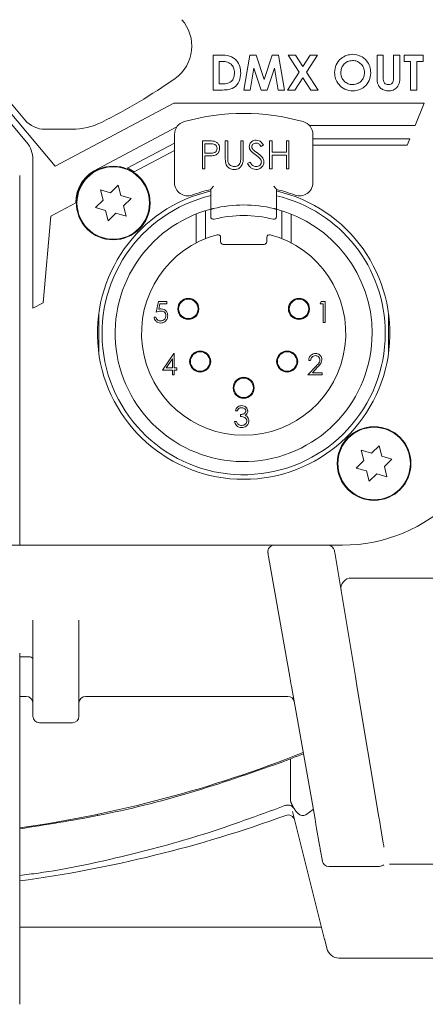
# Model space of a CAD drawing. Header units: millimetres. Extents: x 63 to 559, y 25 to 389.
# Tile 68 of 88: x 523 to 530, y 159 to 177. Entities that reach past the tile are written whole.
import ezdxf

# ---------------------------------------------------------------- set-up
doc = ezdxf.new("R2010")
doc.units = ezdxf.units.MM

msp = doc.modelspace()

# ---------------------------------------------------------------- linework, layer by layer
at = {"color": 7, "linetype": 'Continuous', "lineweight": 15}
for p, q in [((526.3, 176.61), (526.449, 176.61)), ((526.3, 175.949), (526.3, 176.61)), ((526.885, 175.949), (526.996, 176.61)), ((526.996, 176.61), (527.12, 176.61)), ((527.12, 176.61), (527.271, 176.149)), ((527.271, 176.149), (527.423, 176.61)), ((527.423, 176.61), (527.545, 176.61)), ((527.545, 176.61), (527.656, 175.949)), ((527.726, 176.61), (527.866, 176.61)), ((527.934, 176.291), (527.726, 176.61)), ((527.866, 176.61), (528.004, 176.398)), ((528.004, 176.398), (528.143, 176.61)), ((528.283, 176.61), (528.074, 176.29)), ((528.143, 176.61), (528.283, 176.61)), ((529.412, 176.61), (529.531, 176.61)), ((529.412, 176.216), (529.412, 176.61)), ((529.531, 176.61), (529.531, 176.18)), ((529.726, 176.196), (529.726, 176.61)), ((529.726, 176.61), (529.844, 176.61)), ((529.844, 176.61), (529.844, 176.216)), ((529.929, 176.61), (530.285, 176.61)), ((529.929, 176.492), (529.929, 176.61)), ((530.285, 176.61), (530.285, 176.492)), ((526.464, 176.492), (526.418, 176.492)), ((526.418, 176.492), (526.418, 176.068)), ((530.048, 176.492), (529.929, 176.492)), ((530.048, 175.949), (530.048, 176.492)), ((530.285, 176.492), (530.167, 176.492)), ((530.167, 176.492), (530.167, 175.949)), ((522.731, 175.381), (521.982, 176.274)), ((527.076, 176.367), (527.005, 175.949)), ((527.212, 175.949), (527.076, 176.367)), ((527.466, 176.367), (527.328, 175.949)), ((527.536, 175.949), (527.466, 176.367)), ((527.712, 175.949), (527.934, 176.291)), ((528.074, 176.29), (528.297, 175.949)), ((521.791, 176.113), (522.764, 174.953)), ((521.886, 176.194), (523.305, 174.502)), ((526.418, 176.068), (526.48, 176.068)), ((528.004, 176.183), (527.852, 175.949)), ((528.157, 175.949), (528.004, 176.183)), ((526.451, 175.949), (526.3, 175.949)), ((527.005, 175.949), (526.885, 175.949)), ((527.328, 175.949), (527.212, 175.949)), ((527.656, 175.949), (527.536, 175.949)), ((527.852, 175.949), (527.712, 175.949)), ((528.297, 175.949), (528.157, 175.949)), ((530.167, 175.949), (530.048, 175.949)), ((525.555, 175.699), (523.305, 174.502)), ((525.555, 175.699), (530.305, 175.699)), ((530.305, 175.699), (530.134, 175.274)), ((523.114, 175.202), (523.624, 175.202)), ((525.611, 175.247), (524.127, 174.458)), ((525.569, 174.188), (525.569, 175.108)), ((528.13, 175.274), (530.134, 175.274)), ((528.194, 175.108), (528.194, 174.188)), ((525.569, 174.941), (524.671, 174.464)), ((526.099, 174.982), (526.203, 174.982)), ((526.099, 174.452), (526.099, 174.982)), ((526.147, 174.927), (526.147, 174.751)), ((526.243, 174.927), (526.147, 174.927)), ((526.533, 174.982), (526.581, 174.982)), ((526.533, 174.662), (526.533, 174.982)), ((526.581, 174.982), (526.581, 174.665)), ((526.825, 174.665), (526.825, 174.982)), ((526.825, 174.982), (526.872, 174.982)), ((526.872, 174.982), (526.872, 174.662)), ((527.374, 174.982), (527.422, 174.982)), ((527.374, 174.452), (527.374, 174.982)), ((527.422, 174.982), (527.422, 174.765)), ((527.693, 174.765), (527.693, 174.982)), ((527.693, 174.982), (527.741, 174.982)), ((527.741, 174.982), (527.741, 174.452)), ((528.194, 175.024), (530.033, 175.024)), ((530.033, 175.024), (529.982, 174.899)), ((525.569, 174.8), (524.804, 174.393)), ((526.147, 174.751), (526.239, 174.75)), ((527.259, 174.906), (527.216, 174.873)), ((527.422, 174.765), (527.693, 174.765)), ((528.194, 174.899), (529.982, 174.899)), ((522.881, 174.632), (522.881, 171.802)), ((526.184, 174.697), (526.147, 174.697)), ((526.147, 174.697), (526.147, 174.452)), ((526.954, 174.555), (526.999, 174.581)), ((527.693, 174.71), (527.422, 174.71)), ((527.422, 174.71), (527.422, 174.452)), ((527.693, 174.452), (527.693, 174.71)), ((526.147, 174.452), (526.099, 174.452)), ((527.422, 174.452), (527.374, 174.452)), ((527.741, 174.452), (527.693, 174.452)), ((522.631, 174.327), (522.631, 168.327)), ((524.357, 173.998), (524.162, 174.053)), ((524.162, 174.053), (524.212, 173.858)), ((524.502, 174.139), (524.357, 173.998)), ((524.551, 173.943), (524.502, 174.139)), ((526.256, 173.683), (526.256, 174.058)), ((527.506, 174.058), (527.506, 173.683)), ((523.694, 173.803), (523.222, 173.552)), ((524.212, 173.858), (524.067, 173.717)), ((524.746, 173.888), (524.551, 173.943)), ((524.601, 173.747), (524.746, 173.888)), ((524.067, 173.717), (524.261, 173.662)), ((524.261, 173.662), (524.311, 173.466)), ((524.311, 173.466), (524.456, 173.607)), ((524.456, 173.607), (524.65, 173.551)), ((524.65, 173.551), (524.601, 173.747)), ((526.156, 173.655), (526.156, 173.124)), ((526.256, 173.542), (526.256, 173.683)), ((527.506, 173.683), (527.506, 173.542)), ((527.606, 173.124), (527.606, 173.655)), ((523.078, 171.907), (523.222, 173.552)), ((525.981, 173.043), (525.981, 173.593)), ((527.781, 173.593), (527.781, 173.043)), ((526.444, 173.151), (526.444, 173.065)), ((527.319, 173.065), (527.319, 173.151)), ((526.494, 173.015), (527.269, 173.015)), ((525.221, 171.73), (525.262, 171.928)), ((525.262, 171.928), (525.425, 171.928)), ((525.425, 171.928), (525.425, 171.887)), ((528.33, 171.887), (528.353, 171.928)), ((528.353, 171.928), (528.427, 171.928)), ((528.427, 171.928), (528.427, 171.531)), ((522.881, 171.802), (523.078, 171.907)), ((525.29, 171.887), (525.269, 171.783)), ((525.425, 171.887), (525.29, 171.887)), ((528.391, 171.887), (528.33, 171.887)), ((528.391, 171.531), (528.391, 171.887)), ((524.131, 170.956), (524.131, 171.699)), ((525.181, 171.633), (525.216, 171.633)), ((529.631, 171.699), (529.631, 170.956)), ((528.427, 171.531), (528.391, 171.531)), ((525.341, 170.627), (525.558, 170.943)), ((525.53, 170.84), (525.411, 170.668)), ((525.53, 170.668), (525.53, 170.84)), ((525.558, 170.943), (525.565, 170.943)), ((525.565, 170.943), (525.565, 170.668)), ((528.151, 170.81), (528.115, 170.81)), ((525.53, 170.627), (525.341, 170.627)), ((525.411, 170.668), (525.53, 170.668)), ((525.53, 170.536), (525.53, 170.627)), ((525.565, 170.668), (525.611, 170.668)), ((525.611, 170.627), (525.565, 170.627)), ((525.565, 170.627), (525.565, 170.536)), ((525.611, 170.668), (525.611, 170.627)), ((528.1, 170.536), (528.254, 170.7)), ((528.284, 170.682), (528.185, 170.576)), ((525.565, 170.536), (525.53, 170.536)), ((528.37, 170.536), (528.1, 170.536)), ((528.185, 170.576), (528.37, 170.576)), ((528.37, 170.576), (528.37, 170.536)), ((526.76, 169.851), (526.724, 169.851)), ((526.821, 169.744), (526.821, 169.785)), ((526.709, 169.653), (526.745, 169.653)), ((529.452, 169.189), (529.307, 169.048)), ((529.501, 168.993), (529.452, 169.189)), ((529.307, 169.048), (529.112, 169.103)), ((529.112, 169.103), (529.162, 168.908)), ((529.696, 168.938), (529.501, 168.993)), ((529.551, 168.797), (529.696, 168.938)), ((529.162, 168.908), (529.017, 168.767)), ((529.017, 168.767), (529.211, 168.712)), ((529.6, 168.601), (529.551, 168.797)), ((529.211, 168.712), (529.261, 168.516)), ((529.261, 168.516), (529.406, 168.657)), ((529.406, 168.657), (529.6, 168.601)), ((522.631, 167.302), (522.631, 168.327)), ((511.298, 167.302), (527.465, 167.302)), ((527.465, 167.302), (528.479, 167.302)), ((528.479, 167.302), (528.756, 167.302)), ((527.757, 164.802), (527.355, 167.083)), ((528.615, 167.125), (528.996, 164.845)), ((533.973, 166.677), (528.926, 166.677)), ((522.881, 164.894), (522.881, 165.876)), ((523.756, 165.876), (523.756, 164.894)), ((522.631, 158.577), (522.631, 165.252)), ((522.756, 165.177), (522.631, 165.177)), ((522.831, 165.177), (522.756, 165.177)), ((522.881, 164.677), (522.881, 164.894)), ((523.756, 164.894), (523.756, 164.677)), ((522.881, 164.086), (522.881, 164.677)), ((523.756, 164.677), (523.756, 164.086)), ((528.235, 162.092), (527.788, 164.625)), ((529.025, 164.668), (529.448, 162.134)), ((522.756, 164.427), (522.631, 164.427)), ((527.718, 164.427), (523.881, 164.427)), ((522.881, 164.052), (522.881, 164.086)), ((523.756, 164.086), (523.756, 164.052)), ((523.631, 163.927), (523.006, 163.927)), ((527.768, 163.241), (527.574, 163.167)), ((527.768, 162.44), (527.768, 163.241)), ((528.417, 159.806), (527.807, 162.241)), ((528.202, 162.277), (528.058, 162.18)), ((524.106, 162.188), (524.106, 162.162)), ((528.322, 161.599), (528.266, 161.915)), ((529.478, 161.957), (529.53, 161.641)), ((528.374, 161.3), (528.334, 161.526)), ((529.543, 161.569), (529.544, 161.561)), ((528.497, 161.197), (529.457, 161.197)), ((529.741, 161.24), (534.929, 161.24)), ((528.358, 160.044), (522.631, 160.044)), ((528.419, 159.801), (528.417, 159.806)), ((528.459, 159.642), (528.419, 159.801)), ((528.701, 159.452), (532.332, 159.452))]:
    msp.add_line(p, q, dxfattribs=at)
at = {"color": 7, "linetype": 'Continuous', "lineweight": 15, "flags": 128}
for points in [[(527.355, 167.083), (527.349, 167.114), (527.345, 167.137), (527.343, 167.151), (527.342, 167.156)], [(528.603, 167.198), (528.603, 167.193), (528.606, 167.179), (528.61, 167.156), (528.615, 167.125)], [(528.996, 164.845), (529.002, 164.807), (529.009, 164.763), (529.017, 164.717), (529.025, 164.668)], [(527.788, 164.625), (527.779, 164.674), (527.771, 164.721), (527.763, 164.764), (527.757, 164.802)], [(528.266, 161.915), (528.259, 161.953), (528.252, 161.996), (528.243, 162.043), (528.235, 162.092)], [(529.448, 162.134), (529.456, 162.085), (529.464, 162.039), (529.471, 161.995), (529.478, 161.957)], [(529.53, 161.641), (529.535, 161.612), (529.539, 161.59), (529.541, 161.575), (529.543, 161.569)], [(528.334, 161.526), (528.333, 161.533), (528.331, 161.547), (528.327, 161.57), (528.322, 161.599)]]:
    msp.add_lwpolyline(points, dxfattribs=at)
at = {"color": 7, "linetype": 'Continuous', "lineweight": 15}
for centre, radius in [((524.406, 173.802), 0.7), ((524.406, 173.802), 0.688), ((525.831, 171.79), 0.2), ((525.831, 171.79), 0.185), ((527.931, 171.79), 0.2), ((527.931, 171.79), 0.185), ((526.056, 170.79), 0.2), ((527.706, 170.79), 0.2), ((526.056, 170.79), 0.185), ((527.706, 170.79), 0.185), ((526.881, 170.29), 0.2), ((526.881, 170.29), 0.185), ((529.356, 168.852), 0.7), ((529.356, 168.852), 0.688)]:
    msp.add_circle(centre, radius, dxfattribs=at)
for centre, radius, start, end in [((525.148, 176.783), 0.75, 305.2197, 42), ((519.381, 184.952), 10.75, 296.5254, 305.2197), ((526.881, 171.327), 4.177, 74.3007, 105.6993), ((523.114, 175.702), 0.5, 220, 270), ((523.624, 176.452), 1.25, 270, 296.5254), ((525.819, 175.108), 0.25, 105.6993, 180), ((527.944, 175.108), 0.25, 0, 74.3007), ((522.381, 174.632), 0.5, 0, 40), ((524.406, 173.802), 0.713, 113.0667, 179.967), ((524.406, 173.802), 0.713, 56.033, 68.197), ((525.819, 174.188), 0.25, 180, 290.3758), ((527.944, 174.188), 0.25, 249.6242, 0), ((526.881, 171.327), 2.775, 103.0161, 270), ((526.881, 171.327), 2.802, 102.8903, 110.3758), ((526.881, 171.327), 2.775, 270, 76.9839), ((526.881, 171.327), 2.802, 69.6242, 77.1097), ((526.881, 171.327), 2.688, 103.2918, 0), ((526.881, 171.327), 2.688, 0, 76.5523), ((526.881, 171.327), 2.438, 104.8572, 0), ((526.881, 171.327), 2.438, 76.3555, 103.6445), ((526.881, 171.327), 2.438, 0, 75.1428), ((526.306, 173.542), 0.05, 180, 284.5584), ((526.881, 171.327), 2.238, 75.4416, 104.5584), ((527.456, 173.542), 0.05, 255.4416, 0), ((526.881, 171.327), 1.938, 104.9679, 75.0321), ((526.394, 173.151), 0.05, 0, 104.9679), ((526.494, 173.065), 0.05, 180, 270), ((527.269, 173.065), 0.05, 270, 0), ((527.369, 173.151), 0.05, 75.0321, 180), ((528.756, 170.302), 3, 270, 315.0839), ((527.465, 167.177), 0.125, 90, 190), ((528.479, 167.177), 0.125, 9.4789, 90), ((528.926, 166.477), 0.2, 90, 189.4789), ((522.831, 165.127), 0.05, 0, 90), ((522.756, 164.302), 0.125, 0, 90), ((523.881, 164.302), 0.125, 90, 180), ((527.718, 164.302), 0.125, 10, 90), ((523.006, 164.052), 0.125, 180, 270), ((523.631, 164.052), 0.125, 270, 0), ((519.381, 184.952), 23.25, 278.0354, 291.7867), ((519.381, 184.952), 23.275, 291.1204, 291.7739), ((519.381, 184.952), 24.25, 277.702, 290.0186), ((527.725, 162.05), 0.125, 14.0884, 110.0186), ((528.497, 161.322), 0.125, 190.0323, 270.0621), ((529.457, 161.322), 0.125, 270.0225, 312.6229), ((528.701, 159.702), 0.25, 194.0884, 266.9979)]:
    msp.add_arc(centre, radius, start, end, dxfattribs=at)
msp.add_ellipse((527.92, 162.817), major_axis=(-0.098, 0.653), ratio=0.367654, start_param=2.128701, end_param=3.315435, dxfattribs=at)
for points, knots in [([(526.449, 176.61), (526.504, 176.61), (526.613, 176.609), (526.748, 176.525), (526.816, 176.398), (526.822, 176.313), (526.825, 176.27)], [0, 0, 0, 0, 0.2814821, 0.5587404, 0.7791751, 1, 1, 1, 1]), ([(528.606, 176.28), (528.612, 176.331), (528.625, 176.433), (528.717, 176.547), (528.831, 176.615), (528.911, 176.623), (528.951, 176.627)], [0, 0, 0, 0, 0.279632, 0.559193, 0.779653, 1, 1, 1, 1]), ([(528.951, 176.627), (529.002, 176.621), (529.104, 176.608), (529.215, 176.512), (529.283, 176.398), (529.29, 176.318), (529.293, 176.278)], [0, 0, 0, 0, 0.279407, 0.559201, 0.779501, 1, 1, 1, 1]), ([(526.644, 176.439), (526.613, 176.457), (526.557, 176.49), (526.492, 176.491), (526.464, 176.492)], [0, 0, 0, 0, 0.557303, 1, 1, 1, 1]), ([(526.707, 176.272), (526.704, 176.307), (526.701, 176.37), (526.661, 176.417), (526.644, 176.439)], [0, 0, 0, 0, 0.560315, 1, 1, 1, 1]), ([(528.949, 176.509), (528.915, 176.505), (528.848, 176.497), (528.774, 176.434), (528.731, 176.358), (528.727, 176.305), (528.725, 176.278)], [0, 0, 0, 0, 0.279608, 0.559153, 0.779368, 1, 1, 1, 1]), ([(529.174, 176.279), (529.171, 176.313), (529.163, 176.38), (529.103, 176.455), (529.028, 176.501), (528.975, 176.506), (528.949, 176.509)], [0, 0, 0, 0, 0.27975, 0.559447, 0.779655, 1, 1, 1, 1]), ([(526.825, 176.27), (526.82, 176.217), (526.809, 176.111), (526.71, 175.988), (526.576, 175.948), (526.493, 175.949), (526.451, 175.949)], [0, 0, 0, 0, 0.280266, 0.558933, 0.778317, 1, 1, 1, 1]), ([(526.48, 176.068), (526.514, 176.067), (526.58, 176.067), (526.664, 176.116), (526.702, 176.195), (526.705, 176.246), (526.707, 176.272)], [0, 0, 0, 0, 0.281796, 0.55844, 0.778841, 1, 1, 1, 1]), ([(528.952, 175.932), (528.901, 175.937), (528.798, 175.949), (528.685, 176.045), (528.617, 176.159), (528.61, 176.24), (528.606, 176.28)], [0, 0, 0, 0, 0.279623, 0.559202, 0.77957, 1, 1, 1, 1]), ([(528.725, 176.278), (528.729, 176.24), (528.736, 176.171), (528.785, 176.123), (528.806, 176.101)], [0, 0, 0, 0, 0.559355, 1, 1, 1, 1]), ([(528.952, 176.051), (528.985, 176.055), (529.052, 176.063), (529.124, 176.125), (529.168, 176.201), (529.172, 176.253), (529.174, 176.279)], [0, 0, 0, 0, 0.279433, 0.559146, 0.779447, 1, 1, 1, 1]), ([(529.293, 176.278), (529.287, 176.227), (529.276, 176.125), (529.184, 176.012), (529.071, 175.942), (528.992, 175.935), (528.952, 175.932)], [0, 0, 0, 0, 0.27969, 0.559391, 0.779622, 1, 1, 1, 1]), ([(528.806, 176.101), (528.831, 176.085), (528.875, 176.056), (528.928, 176.052), (528.952, 176.051)], [0, 0, 0, 0, 0.55937, 1, 1, 1, 1]), ([(529.628, 175.932), (529.603, 175.934), (529.552, 175.938), (529.484, 175.976), (529.41, 176.064), (529.411, 176.153), (529.412, 176.216)], [0, 0, 0, 0, 0.187137, 0.374064, 0.560641, 1, 1, 1, 1]), ([(529.531, 176.18), (529.531, 176.163), (529.531, 176.128), (529.546, 176.081), (529.585, 176.054), (529.612, 176.052), (529.626, 176.051)], [0, 0, 0, 0, 0.281828, 0.559771, 0.779495, 1, 1, 1, 1]), ([(529.626, 176.051), (529.643, 176.052), (529.669, 176.055), (529.697, 176.075), (529.729, 176.115), (529.727, 176.16), (529.726, 176.196)], [0, 0, 0, 0, 0.249643, 0.375293, 0.500838, 1, 1, 1, 1]), ([(529.844, 176.216), (529.845, 176.177), (529.847, 176.101), (529.801, 176), (529.719, 175.939), (529.659, 175.934), (529.628, 175.932)], [0, 0, 0, 0, 0.281896, 0.559868, 0.779579, 1, 1, 1, 1]), ([(526.203, 174.982), (526.225, 174.982), (526.266, 174.982), (526.306, 174.976), (526.323, 174.974)], [0, 0, 0, 0, 0.560312, 1, 1, 1, 1]), ([(526.377, 174.839), (526.375, 174.855), (526.371, 174.878), (526.352, 174.901), (526.314, 174.928), (526.275, 174.928), (526.243, 174.927)], [0, 0, 0, 0, 0.2489676, 0.3747268, 0.5003822, 1, 1, 1, 1]), ([(526.323, 174.974), (526.339, 174.968), (526.372, 174.956), (526.405, 174.92), (526.422, 174.88), (526.424, 174.853), (526.425, 174.84)], [0, 0, 0, 0, 0.279707, 0.559382, 0.779512, 1, 1, 1, 1]), ([(526.988, 174.872), (526.99, 174.891), (526.995, 174.928), (527.031, 174.969), (527.074, 174.991), (527.103, 174.994), (527.118, 174.995)], [0, 0, 0, 0, 0.279553, 0.558801, 0.779379, 1, 1, 1, 1]), ([(527.113, 174.941), (527.102, 174.94), (527.081, 174.938), (527.055, 174.922), (527.038, 174.899), (527.036, 174.882), (527.035, 174.874)], [0, 0, 0, 0, 0.2802707, 0.5599301, 0.7799196, 1, 1, 1, 1]), ([(527.216, 174.873), (527.207, 174.884), (527.192, 174.903), (527.167, 174.926), (527.141, 174.939), (527.122, 174.94), (527.113, 174.941)], [0, 0, 0, 0, 0.340409, 0.560482, 0.780177, 1, 1, 1, 1]), ([(527.118, 174.995), (527.138, 174.993), (527.171, 174.989), (527.209, 174.964), (527.236, 174.936), (527.251, 174.916), (527.259, 174.906)], [0, 0, 0, 0, 0.338729, 0.558833, 0.779341, 1, 1, 1, 1]), ([(526.239, 174.75), (526.271, 174.75), (526.312, 174.75), (526.351, 174.776), (526.371, 174.8), (526.375, 174.824), (526.377, 174.839)], [0, 0, 0, 0, 0.49972, 0.625351, 0.751081, 1, 1, 1, 1]), ([(526.425, 174.84), (526.423, 174.822), (526.421, 174.787), (526.394, 174.745), (526.358, 174.718), (526.332, 174.709), (526.319, 174.705)], [0, 0, 0, 0, 0.280102, 0.559323, 0.779458, 1, 1, 1, 1]), ([(527.017, 174.791), (527.008, 174.805), (526.991, 174.829), (526.989, 174.859), (526.988, 174.872)], [0, 0, 0, 0, 0.55984, 1, 1, 1, 1]), ([(527.104, 174.719), (527.087, 174.731), (527.056, 174.753), (527.029, 174.78), (527.017, 174.791)], [0, 0, 0, 0, 0.560411, 1, 1, 1, 1]), ([(527.035, 174.874), (527.036, 174.867), (527.037, 174.852), (527.049, 174.827), (527.062, 174.814), (527.07, 174.806)], [0, 0, 0, 0, 0.279941, 0.559777, 1, 1, 1, 1]), ([(527.07, 174.806), (527.083, 174.795), (527.107, 174.777), (527.131, 174.76), (527.141, 174.753)], [0, 0, 0, 0, 0.559907, 1, 1, 1, 1]), ([(527.141, 174.753), (527.174, 174.728), (527.221, 174.694), (527.26, 174.63), (527.264, 174.598), (527.266, 174.582)], [0, 0, 0, 0, 0.560114, 0.780282, 1, 1, 1, 1]), ([(526.319, 174.705), (526.294, 174.702), (526.249, 174.697), (526.204, 174.697), (526.184, 174.697)], [0, 0, 0, 0, 0.559693, 1, 1, 1, 1]), ([(526.543, 174.551), (526.539, 174.571), (526.533, 174.608), (526.533, 174.646), (526.533, 174.662)], [0, 0, 0, 0, 0.5594932, 1, 1, 1, 1]), ([(526.708, 174.439), (526.688, 174.44), (526.648, 174.443), (526.597, 174.469), (526.56, 174.506), (526.548, 174.536), (526.543, 174.551)], [0, 0, 0, 0, 0.280222, 0.559914, 0.779953, 1, 1, 1, 1]), ([(526.581, 174.665), (526.581, 174.651), (526.581, 174.628), (526.582, 174.605), (526.583, 174.594)], [0, 0, 0, 0, 0.56013, 1, 1, 1, 1]), ([(526.583, 174.594), (526.586, 174.578), (526.593, 174.546), (526.638, 174.504), (526.68, 174.497), (526.705, 174.493)], [0, 0, 0, 0, 0.281055, 0.560822, 1, 1, 1, 1]), ([(526.705, 174.493), (526.72, 174.495), (526.749, 174.498), (526.784, 174.52), (526.809, 174.55), (526.816, 174.572), (526.82, 174.582)], [0, 0, 0, 0, 0.279784, 0.559377, 0.77957, 1, 1, 1, 1]), ([(526.872, 174.662), (526.872, 174.633), (526.871, 174.574), (526.839, 174.496), (526.778, 174.446), (526.731, 174.441), (526.708, 174.439)], [0, 0, 0, 0, 0.281656, 0.560112, 0.78008, 1, 1, 1, 1]), ([(526.82, 174.582), (526.822, 174.598), (526.825, 174.625), (526.825, 174.652), (526.825, 174.665)], [0, 0, 0, 0, 0.559624, 1, 1, 1, 1]), ([(527.115, 174.439), (527.095, 174.441), (527.056, 174.445), (526.996, 174.485), (526.97, 174.528), (526.954, 174.555)], [0, 0, 0, 0, 0.27988, 0.559665, 1, 1, 1, 1]), ([(526.999, 174.581), (527.014, 174.557), (527.036, 174.524), (527.081, 174.497), (527.104, 174.494), (527.115, 174.493)], [0, 0, 0, 0, 0.559323, 0.779783, 1, 1, 1, 1]), ([(527.199, 174.635), (527.183, 174.652), (527.154, 174.683), (527.119, 174.708), (527.104, 174.719)], [0, 0, 0, 0, 0.559495, 1, 1, 1, 1]), ([(527.115, 174.493), (527.129, 174.495), (527.157, 174.497), (527.192, 174.519), (527.214, 174.549), (527.217, 174.572), (527.218, 174.583)], [0, 0, 0, 0, 0.280276, 0.560147, 0.78015, 1, 1, 1, 1]), ([(527.266, 174.582), (527.263, 174.56), (527.257, 174.517), (527.215, 174.471), (527.166, 174.443), (527.132, 174.44), (527.115, 174.439)], [0, 0, 0, 0, 0.27918, 0.559084, 0.779447, 1, 1, 1, 1]), ([(527.218, 174.583), (527.217, 174.593), (527.215, 174.612), (527.204, 174.628), (527.199, 174.635)], [0, 0, 0, 0, 0.558999, 1, 1, 1, 1]), ([(526.256, 174.058), (526.257, 174.059), (526.257, 174.06), (526.262, 174.066), (526.272, 174.078), (526.287, 174.097), (526.3, 174.113), (526.306, 174.12), (526.306, 174.121)], [0, 0, 0, 0, 0.120956, 0.241116, 0.424467, 0.70865, 0.993044, 1, 1, 1, 1]), ([(527.456, 174.121), (527.456, 174.12), (527.463, 174.113), (527.475, 174.097), (527.49, 174.078), (527.5, 174.066), (527.505, 174.06), (527.506, 174.059), (527.506, 174.058)], [0, 0, 0, 0, 0.006958, 0.291352, 0.575537, 0.758882, 0.879045, 1, 1, 1, 1]), ([(526.256, 173.683), (526.257, 173.684), (526.258, 173.684), (526.266, 173.686), (526.278, 173.689), (526.292, 173.693), (526.302, 173.695), (526.306, 173.696)], [0, 0, 0, 0, 0.2062293, 0.412336, 0.6216145, 0.837451, 1, 1, 1, 1]), ([(526.306, 173.696), (526.3, 173.695), (526.289, 173.692), (526.274, 173.688), (526.262, 173.685), (526.257, 173.684), (526.256, 173.684), (526.256, 173.683)], [0, 0, 0, 0, 0.223039, 0.446161, 0.666618, 0.880533, 1, 1, 1, 1]), ([(527.456, 173.696), (527.462, 173.695), (527.473, 173.692), (527.489, 173.688), (527.5, 173.685), (527.506, 173.684), (527.506, 173.684), (527.506, 173.683)], [0, 0, 0, 0, 0.223039, 0.446165, 0.666619, 0.880533, 1, 1, 1, 1]), ([(527.506, 173.683), (527.506, 173.684), (527.505, 173.684), (527.496, 173.686), (527.484, 173.689), (527.47, 173.693), (527.46, 173.695), (527.456, 173.696)], [0, 0, 0, 0, 0.206228, 0.412334, 0.621615, 0.837446, 1, 1, 1, 1]), ([(525.309, 171.75), (525.292, 171.748), (525.262, 171.745), (525.234, 171.734), (525.221, 171.73)], [0, 0, 0, 0, 0.559416, 1, 1, 1, 1]), ([(525.269, 171.783), (525.277, 171.785), (525.292, 171.789), (525.308, 171.79), (525.315, 171.791)], [0, 0, 0, 0, 0.560062, 1, 1, 1, 1]), ([(525.405, 171.662), (525.403, 171.676), (525.4, 171.703), (525.373, 171.733), (525.341, 171.748), (525.32, 171.749), (525.309, 171.75)], [0, 0, 0, 0, 0.279538, 0.558616, 0.779049, 1, 1, 1, 1]), ([(525.315, 171.791), (525.334, 171.789), (525.372, 171.785), (525.414, 171.749), (525.437, 171.705), (525.439, 171.676), (525.44, 171.661)], [0, 0, 0, 0, 0.279688, 0.559027, 0.779293, 1, 1, 1, 1]), ([(525.302, 171.521), (525.285, 171.523), (525.251, 171.526), (525.212, 171.557), (525.189, 171.594), (525.183, 171.62), (525.181, 171.633)], [0, 0, 0, 0, 0.279624, 0.55902, 0.779379, 1, 1, 1, 1]), ([(525.216, 171.633), (525.219, 171.622), (525.226, 171.599), (525.25, 171.577), (525.277, 171.564), (525.295, 171.562), (525.304, 171.562)], [0, 0, 0, 0, 0.28005, 0.559164, 0.779581, 1, 1, 1, 1]), ([(525.44, 171.661), (525.438, 171.64), (525.433, 171.599), (525.398, 171.551), (525.35, 171.525), (525.318, 171.522), (525.302, 171.521)], [0, 0, 0, 0, 0.279866, 0.559273, 0.779423, 1, 1, 1, 1]), ([(525.304, 171.562), (525.319, 171.563), (525.348, 171.567), (525.382, 171.594), (525.402, 171.627), (525.404, 171.651), (525.405, 171.662)], [0, 0, 0, 0, 0.279616, 0.559354, 0.77956, 1, 1, 1, 1]), ([(528.115, 170.81), (528.118, 170.83), (528.122, 170.868), (528.156, 170.912), (528.199, 170.939), (528.23, 170.941), (528.245, 170.943)], [0, 0, 0, 0, 0.280029, 0.559516, 0.779669, 1, 1, 1, 1]), ([(528.243, 170.902), (528.229, 170.901), (528.202, 170.898), (528.172, 170.873), (528.155, 170.842), (528.152, 170.821), (528.151, 170.81)], [0, 0, 0, 0, 0.2797025, 0.5588481, 0.7791763, 1, 1, 1, 1]), ([(528.329, 170.822), (528.327, 170.834), (528.324, 170.858), (528.3, 170.884), (528.272, 170.9), (528.253, 170.901), (528.243, 170.902)], [0, 0, 0, 0, 0.279129, 0.558978, 0.779356, 1, 1, 1, 1]), ([(528.245, 170.943), (528.262, 170.941), (528.298, 170.938), (528.337, 170.905), (528.361, 170.866), (528.363, 170.839), (528.365, 170.825)], [0, 0, 0, 0, 0.27989, 0.559226, 0.779584, 1, 1, 1, 1]), ([(528.254, 170.7), (528.265, 170.712), (528.284, 170.732), (528.309, 170.761), (528.326, 170.789), (528.328, 170.811), (528.329, 170.822)], [0, 0, 0, 0, 0.3405467, 0.5608548, 0.7806016, 1, 1, 1, 1]), ([(528.365, 170.825), (528.362, 170.806), (528.358, 170.774), (528.333, 170.738), (528.31, 170.709), (528.293, 170.691), (528.284, 170.682)], [0, 0, 0, 0, 0.338371, 0.55875, 0.77936, 1, 1, 1, 1]), ([(526.724, 169.851), (526.729, 169.867), (526.738, 169.897), (526.768, 169.931), (526.805, 169.95), (526.83, 169.952), (526.842, 169.953)], [0, 0, 0, 0, 0.280291, 0.559679, 0.779746, 1, 1, 1, 1]), ([(526.843, 169.912), (526.833, 169.912), (526.812, 169.91), (526.779, 169.89), (526.767, 169.866), (526.76, 169.851)], [0, 0, 0, 0, 0.2806353, 0.5603634, 1, 1, 1, 1]), ([(526.842, 169.953), (526.858, 169.951), (526.891, 169.948), (526.929, 169.922), (526.953, 169.888), (526.957, 169.863), (526.958, 169.85)], [0, 0, 0, 0, 0.280083, 0.559866, 0.780099, 1, 1, 1, 1]), ([(526.923, 169.85), (526.921, 169.861), (526.917, 169.881), (526.886, 169.907), (526.859, 169.91), (526.843, 169.912)], [0, 0, 0, 0, 0.2788565, 0.5600739, 1, 1, 1, 1]), ([(526.821, 169.785), (526.843, 169.787), (526.877, 169.79), (526.91, 169.814), (526.921, 169.833), (526.922, 169.845), (526.923, 169.85)], [0, 0, 0, 0, 0.499416, 0.749013, 0.874546, 1, 1, 1, 1]), ([(526.943, 169.661), (526.942, 169.667), (526.941, 169.681), (526.929, 169.706), (526.892, 169.74), (526.849, 169.743), (526.821, 169.744)], [0, 0, 0, 0, 0.1255837, 0.251192, 0.5006039, 1, 1, 1, 1]), ([(526.958, 169.85), (526.958, 169.841), (526.956, 169.822), (526.942, 169.792), (526.923, 169.777), (526.912, 169.768)], [0, 0, 0, 0, 0.2805041, 0.5607883, 1, 1, 1, 1]), ([(526.912, 169.768), (526.921, 169.763), (526.938, 169.755), (526.95, 169.741), (526.955, 169.734)], [0, 0, 0, 0, 0.5597967, 1, 1, 1, 1]), ([(526.955, 169.734), (526.963, 169.722), (526.976, 169.701), (526.978, 169.675), (526.979, 169.664)], [0, 0, 0, 0, 0.5594133, 1, 1, 1, 1]), ([(526.841, 169.536), (526.823, 169.537), (526.787, 169.541), (526.744, 169.571), (526.719, 169.611), (526.712, 169.639), (526.709, 169.653)], [0, 0, 0, 0, 0.2798853, 0.5589769, 0.7792616, 1, 1, 1, 1]), ([(526.745, 169.653), (526.748, 169.641), (526.755, 169.621), (526.769, 169.605), (526.776, 169.598)], [0, 0, 0, 0, 0.560701, 1, 1, 1, 1]), ([(526.776, 169.598), (526.787, 169.591), (526.807, 169.578), (526.831, 169.577), (526.842, 169.577)], [0, 0, 0, 0, 0.558749, 1, 1, 1, 1]), ([(526.979, 169.664), (526.976, 169.644), (526.97, 169.605), (526.933, 169.563), (526.887, 169.539), (526.857, 169.537), (526.841, 169.536)], [0, 0, 0, 0, 0.279301, 0.558837, 0.779277, 1, 1, 1, 1]), ([(526.842, 169.577), (526.856, 169.577), (526.883, 169.579), (526.916, 169.6), (526.939, 169.628), (526.942, 169.65), (526.943, 169.661)], [0, 0, 0, 0, 0.280599, 0.560149, 0.780303, 1, 1, 1, 1]), ([(527.574, 163.167), (527.01, 162.97), (525.877, 162.574), (524.219, 162.159), (523.124, 161.989), (522.631, 161.912)], [0, 0, 0, 0, 0.35317, 0.70896, 1, 1, 1, 1]), ([(527.831, 162.305), (527.815, 162.337), (527.792, 162.381), (527.773, 162.427), (527.768, 162.44)], [0, 0, 0, 0, 0.71357, 1, 1, 1, 1]), ([(522.631, 161.027), (522.749, 161.041), (523.398, 161.119), (524.57, 161.373), (526.138, 161.788), (527.152, 162.164), (527.66, 162.352)], [0, 0, 0, 0, 0.067945, 0.373381, 0.686685, 1, 1, 1, 1]), ([(527.66, 162.352), (527.68, 162.357), (527.718, 162.367), (527.771, 162.356), (527.81, 162.335), (527.824, 162.315), (527.831, 162.305)], [0, 0, 0, 0, 0.3265419, 0.6168314, 0.8236373, 1, 1, 1, 1]), ([(529.648, 161.238), (529.656, 161.238), (529.672, 161.239), (529.705, 161.24), (529.73, 161.24), (529.741, 161.24)], [0, 0, 0, 0, 0.336633, 0.68944, 1, 1, 1, 1]), ([(528.701, 159.452), (528.699, 159.453), (528.695, 159.453), (528.691, 159.453), (528.689, 159.453), (528.688, 159.453)], [0, 0, 0, 0, 0.445327, 0.856483, 1, 1, 1, 1])]:
    msp.add_open_spline(points, degree=3, knots=knots, dxfattribs=at)

doc.saveas('drawing.dxf')
